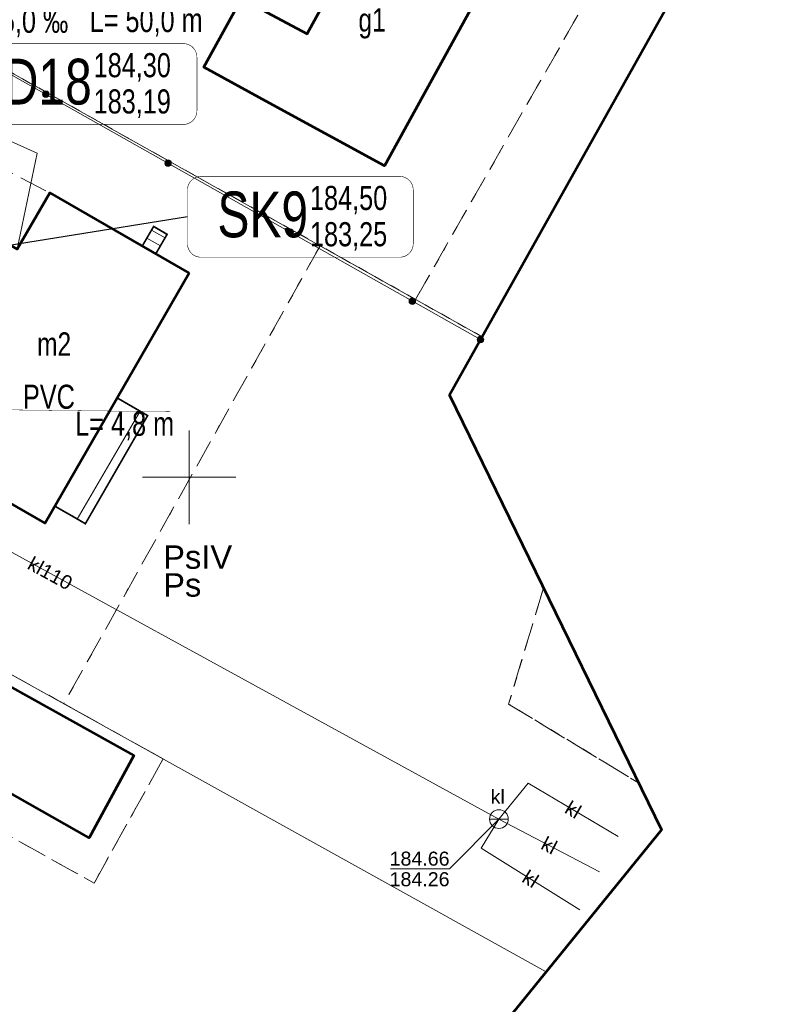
# Model space of a CAD drawing. Header units: metres. Extents: x 7482748 to 7484637, y 5684406 to 5687014.
# Tile 136 of 180: x 7483541 to 7483581, y 5686372 to 5686424. Entities that reach past the tile are written whole.
import ezdxf
from ezdxf.enums import TextEntityAlignment as Align
from ezdxf.lldxf.tags import DXFTag

# ---------------------------------------------------------------- set-up
doc = ezdxf.new("R2010")
doc.units = ezdxf.units.M
doc.header["$MEASUREMENT"] = 0
for name, pattern in [('1', [1.5, 1, -0.5]), ('KTJZ01_500', [2, 1.5, -0.5]), ('l217_500', [2, 1.5, -0.5]), ('l218_500', [1, 0.5, -0.5])]:
    doc.linetypes.add(name, pattern=pattern)
for name, color, linetype, lineweight in [('.k deszczowa', 200, 'Continuous', 50), ('_Dzialki', 7, 'Continuous', 0), ('_Kontury', 7, 'Continuous', 0), ('_Kontury_opis', 7, 'Continuous', 0), ('_Podzial_sekcyjny_krzyze', 7, '1', 13), ('_Uzytki', 7, 'Continuous', 0), ('_Uzytki_opis', 7, 'Continuous', 0), ('_Zakres2', 7, 'Continuous', 0), ('EGB_Budynek', 7, 'Continuous', 0), ('EGB_Budynek_opis', 7, 'Continuous', 0), ('EGB_ObiektTrwaleZwiazanyZBudynk', 7, 'Continuous', 0), ('EGBE_L_3', 7, 'Continuous', 0), ('GES__SUUS07_P', 7, 'Continuous', 13), ('KTOK05_01', 7, 'Continuous', 13)]:
    doc.layers.add(name, color=color, linetype=linetype, lineweight=lineweight)
for name, color, linetype, lineweight, true_color in [('GES__SUPE_pL', 1, 'Continuous', 13, 0xff0000), ('GES__SUPK_01_pL', 7, 'Continuous', 13, 0x803300), ('GES__SUPS01_05L', 7, 'Continuous', 13, 0x803300), ('GES__SUPS01_05P', 7, 'Continuous', 13, 0x803300)]:
    doc.layers.add(name, color=color, linetype=linetype, lineweight=lineweight, true_color=true_color)
doc.layers.add('GES__SUPK_01_pT', color=7, linetype='Continuous', lineweight=13, true_color=0x803300, transparency=0.25)
doc.layers.add('GES__SUPS01_05G', color=7, linetype='Continuous', lineweight=13, true_color=0x803300, transparency=0.25)
doc.layers.add('GES__SUUS_ET_05T', color=7, linetype='Continuous', lineweight=13, transparency=0.25)
doc.layers.add('KTPL01_O', color=7, linetype='KTJZ01_500', lineweight=13, transparency=0.5)
doc.layers.add('IS_Opisy_działek_Net', color=7, linetype='SOLID', true_color=0x000000)
doc.layers.add('IS_Węzeł_sieci_kanalizacyjnej_-_opisy', color=7, linetype='Continuous')
doc.styles.get("Standard").update_dxf_attribs({"font": 'simplex.shx', "width": 0.75})
doc.styles.add('STYL_ARIAL', font='simplex.shx', dxfattribs={"width": 0.75, "oblique": 0.1})
doc.styles.add('Style-Arial', font='arial.ttf')
tags = doc.linetypes.add('SOLID', pattern=[10, 10, 0]).pattern_tags.tags
tags[6:7] = [DXFTag(74, 4), DXFTag(75, 0), DXFTag(340, '0'), DXFTag(46, 0.0), DXFTag(50, 0.0), DXFTag(44, 0.0), DXFTag(45, 0.0)]
tags[4:5] = [DXFTag(74, 4), DXFTag(75, 0), DXFTag(340, '0'), DXFTag(46, 0.0), DXFTag(50, 0.0), DXFTag(44, 0.0), DXFTag(45, 0.0)]

# ---------------------------------------------------------------- blocks, each defined once
blk = doc.blocks.new('SUPS01_1')
at = {"layer": 'GES__SUPS01_05P', "linetype": 'Continuous', "lineweight": 13}
h = blk.add_hatch(color=256, dxfattribs=at)
edge = h.paths.add_edge_path()
edge.add_arc((0, 0), 0.045, 0, 360)
blk = doc.blocks.new('SUUS07')
at = {"layer": 'GES__SUUS07_P', "linetype": 'Continuous', "lineweight": 13}
blk.add_line((-0.5, 0), (0.5, 0), dxfattribs=at)
blk.add_circle((0, 0), 0.5, dxfattribs=at)

msp = doc.modelspace()

# ---------------------------------------------------------------- hatches: boundary and pattern name
at = {"layer": 'KTOK05_01', "linetype": 'Continuous', "lineweight": 13}
h = msp.add_hatch(color=256, dxfattribs=at)
edge = h.paths.add_edge_path()
edge.add_arc((7483542.33695, 5686420.47611), 0.175, 0, 360)
h = msp.add_hatch(color=256, dxfattribs=at)
edge = h.paths.add_edge_path()
edge.add_arc((7483548.86861, 5686416.79), 0.175, 0, 360)
h = msp.add_hatch(color=256, dxfattribs=at)
edge = h.paths.add_edge_path()
edge.add_arc((7483555.40027, 5686413.10388), 0.175, 0, 360)
h = msp.add_hatch(color=256, dxfattribs=at)
edge = h.paths.add_edge_path()
edge.add_arc((7483561.93193, 5686409.41777), 0.175, 0, 360)
h = msp.add_hatch(color=256, dxfattribs=at)
edge = h.paths.add_edge_path()
edge.add_arc((7483565.58175, 5686407.35801), 0.175, 0, 360)

# ---------------------------------------------------------------- linework, layer by layer
at = {"layer": '_Dzialki', "color": 96, "linetype": 'Continuous', "true_color": 0x008000, "flags": 128}
for points in [[(7483565.67, 5686407.51), (7483514.92, 5686435.98)], [(7483569.09, 5686373.57), (7483505.77, 5686408.74)]]:
    msp.add_lwpolyline(points, dxfattribs=at)
at = {"layer": '_Kontury', "color": 96, "linetype": 'l217_500', "true_color": 0x008000, "flags": 128}
for points in [[(7483514.92, 5686435.98), (7483557, 5686412.38)], [(7483562.1, 5686409.51), (7483571.86, 5686426.59)], [(7483557, 5686412.38), (7483543.3, 5686387.9)], [(7483557, 5686412.38), (7483562.1, 5686409.51)], [(7483565.67, 5686407.51), (7483562.1, 5686409.51)], [(7483543.3, 5686387.9), (7483505.77, 5686408.74)], [(7483568.94, 5686394.09), (7483567.08, 5686387.88)], [(7483525.16, 5686389.29), (7483544.92, 5686378.31)], [(7483548.61, 5686384.95), (7483543.3, 5686387.9)], [(7483567.08, 5686387.88), (7483574.03, 5686383.66)], [(7483544.92, 5686378.31), (7483548.61, 5686384.95)]]:
    msp.add_lwpolyline(points, dxfattribs=at)
at = {"layer": '_Podzial_sekcyjny_krzyze', "linetype": 'Continuous'}
for p, q in [((7483550, 5686397.5), (7483550, 5686402.5)), ((7483547.5, 5686400), (7483552.5, 5686400))]:
    msp.add_line(p, q, dxfattribs=at)
at = {"layer": '_Uzytki', "color": 96, "linetype": 'l218_500', "true_color": 0x008000, "flags": 128}
for points in [[(7483514.92, 5686435.98), (7483557, 5686412.38)], [(7483562.1, 5686409.51), (7483571.86, 5686426.59)], [(7483557, 5686412.38), (7483543.3, 5686387.9)], [(7483562.1, 5686409.51), (7483557, 5686412.38)], [(7483565.67, 5686407.51), (7483562.1, 5686409.51)], [(7483505.77, 5686408.74), (7483543.3, 5686387.9)], [(7483567.08, 5686387.88), (7483568.94, 5686394.09)], [(7483544.92, 5686378.31), (7483525.16, 5686389.29)], [(7483543.3, 5686387.9), (7483548.61, 5686384.95)], [(7483574.03, 5686383.66), (7483567.08, 5686387.88)], [(7483548.61, 5686384.95), (7483544.92, 5686378.31)]]:
    msp.add_lwpolyline(points, dxfattribs=at)
at = {"layer": '_Zakres2', "color": 250, "linetype": 'Continuous', "lineweight": 53, "flags": 128}
msp.add_lwpolyline([(7483605.81, 5686633.42), (7483585.13, 5686572.13), (7483615.48, 5686538.37), (7483614.51, 5686531.73), (7483579.03, 5686464.59), (7483585.8, 5686452.04), (7483575.84, 5686425.68), (7483563.92, 5686404.39), (7483575.25, 5686381.15), (7483565.09, 5686368.65), (7483556.2, 5686281.02), (7483533.72, 5686246.84), (7483554.42, 5686236.3), (7483544.85, 5686213.44), (7483533.72, 5686190.2), (7483528.06, 5686178.68)], dxfattribs=at)
at = {"layer": 'EGB_Budynek', "color": 7, "linetype": 'Continuous', "lineweight": 53, "flags": 128}
for points in [[(7483566.39, 5686427.49), (7483560.45, 5686416.65), (7483554.3, 5686420), (7483550.79, 5686421.92), (7483552.8, 5686425.6), (7483556.31, 5686423.7), (7483558.2, 5686427.16), (7483560.27, 5686430.93), (7483566.39, 5686427.49)], [(7483550, 5686410.92), (7483542.31, 5686397.55), (7483535.63, 5686401.38), (7483536.83, 5686403.46), (7483535.19, 5686404.41), (7483539.95, 5686412.69), (7483540.81, 5686412.19), (7483542.55, 5686415.21), (7483550, 5686410.92)], [(7483534.75, 5686391.98), (7483547.05, 5686385.12), (7483544.65, 5686380.72), (7483532.49, 5686387.62), (7483534.75, 5686391.98)]]:
    msp.add_lwpolyline(points, dxfattribs=at)
at = {"layer": 'EGB_ObiektTrwaleZwiazanyZBudynk', "color": 7, "linetype": 'Continuous', "const_width": 0.09, "flags": 128}
for points in [[(7483548.82, 5686412.99), (7483548.1, 5686413.41), (7483547.49, 5686412.36), (7483548.21, 5686411.94), (7483548.82, 5686412.99)], [(7483547.78, 5686403.3), (7483546.16, 5686404.24), (7483542.83, 5686398.45), (7483543.85, 5686397.87), (7483544.45, 5686397.52), (7483547.78, 5686403.3)]]:
    msp.add_lwpolyline(points, dxfattribs=at)
at = {"layer": 'EGBE_L_3', "linetype": 'Continuous', "lineweight": 0}
for p, q in [((7483547.49, 5686412.36), (7483548.1, 5686413.41)), ((7483548.1, 5686413.41), (7483548.82, 5686412.99)), ((7483548.21, 5686411.94), (7483548.82, 5686412.99)), ((7483547.49, 5686412.36), (7483548.21, 5686411.94)), ((7483542.83, 5686398.45), (7483546.16, 5686404.24)), ((7483546.16, 5686404.24), (7483547.78, 5686403.3)), ((7483544.45, 5686397.52), (7483547.78, 5686403.3)), ((7483542.83, 5686398.45), (7483543.85, 5686397.87)), ((7483543.85, 5686397.87), (7483544.45, 5686397.52))]:
    msp.add_line(p, q, dxfattribs=at)
at = {"layer": 'EGBE_L_3', "linetype": 'Continuous'}
for p, q in [((7483547.99, 5686413.22), (7483548.71, 5686412.81)), ((7483547.49, 5686412.36), (7483548.21, 5686411.94)), ((7483547.74, 5686412.79), (7483548.46, 5686412.37)), ((7483544.02, 5686397.77), (7483547.38, 5686403.53))]:
    msp.add_line(p, q, dxfattribs=at)
msp.add_point((7483544.45, 5686397.52), dxfattribs=at)
at = {"layer": 'GES__SUPE_pL', "linetype": 'Continuous', "lineweight": 13, "flags": 128}
msp.add_lwpolyline([(7483519.89, 5686429.81), (7483522.22, 5686426.19), (7483541.87, 5686417.33), (7483540.81, 5686412.19)], dxfattribs=at)
at = {"layer": 'GES__SUPK_01_pL', "linetype": 'Continuous', "lineweight": 13}
msp.add_line((7483571.94, 5686378.91), (7483566.56, 5686381.73), dxfattribs=at)
at = {"layer": 'GES__SUPK_01_pL', "linetype": 'Continuous', "lineweight": 13, "flags": 128}
for points in [[(7483538.85, 5686410.78), (7483533.48, 5686413.55), (7483531.73, 5686410.29), (7483530.86, 5686408.8), (7483530.17, 5686407.68), (7483529.92, 5686401.79), (7483566.56, 5686381.73)], [(7483566.56, 5686381.73), (7483568.13, 5686383.65), (7483572.93, 5686380.8)], [(7483566.56, 5686381.73), (7483565.61, 5686380.18), (7483570.89, 5686376.88)]]:
    msp.add_lwpolyline(points, dxfattribs=at)
at = {"layer": 'GES__SUPS01_05L', "linetype": 'Continuous', "lineweight": 13, "flags": 128}
msp.add_lwpolyline([(7483566.56, 5686381.73), (7483563.92, 5686379.07), (7483560.76, 5686379.07)], dxfattribs=at)
at = {"layer": 'IS_Opisy_działek_Net', "linetype": 'Continuous', "ltscale": 0.01, "const_width": 0.02}
msp.add_lwpolyline([(7483529.056, 5686411.56816), (7483536.99425, 5686403.6444), (7483549.0113, 5686403.5076)], dxfattribs=at)
at = {"layer": 'IS_Węzeł_sieci_kanalizacyjnej_-_opisy', "color": 200, "linetype": 'SOLID', "ltscale": 0.01, "const_width": 0.03}
msp.add_lwpolyline([(7483536.9825, 5686418.86516), (7483549.6925, 5686418.86516, 0.414214), (7483550.4125, 5686419.58516), (7483550.4125, 5686422.46516, 0.414214), (7483549.6925, 5686423.18516), (7483536.9825, 5686423.18516, 0.414214), (7483536.2625, 5686422.46516), (7483536.2625, 5686419.58516, 0.414214), (7483536.9825, 5686418.86516)], format="xyb", dxfattribs=at)
at = {"layer": 'IS_Węzeł_sieci_kanalizacyjnej_-_opisy', "color": 18, "linetype": 'SOLID', "ltscale": 0.01, "true_color": 0x000000, "const_width": 0.03}
msp.add_lwpolyline([(7483550.62822, 5686411.76671), (7483561.25822, 5686411.76671, 0.414214), (7483561.97822, 5686412.48671), (7483561.97822, 5686415.36671, 0.414214), (7483561.25822, 5686416.08671), (7483550.62822, 5686416.08671, 0.414214), (7483549.90822, 5686415.36671), (7483549.90822, 5686412.48671, 0.414214), (7483550.62822, 5686411.76671)], format="xyb", dxfattribs=at)
at = {"layer": 'IS_Węzeł_sieci_kanalizacyjnej_-_opisy', "color": 18, "linetype": 'SOLID', "ltscale": 0.01, "true_color": 0x000000}
msp.add_lwpolyline([(7483549.90822, 5686413.92671), (7483532.26762, 5686411.09091)], dxfattribs=at)
at = {"layer": 'KTOK05_01', "linetype": 'Continuous', "lineweight": 13, "flags": 128}
msp.add_lwpolyline([(7483516.21, 5686435.22), (7483529.82, 5686427.54), (7483565.58, 5686407.36)], dxfattribs=at)
at = {"layer": 'KTOK05_01', "linetype": 'Continuous', "lineweight": 13}
for centre in [(7483542.34, 5686420.48), (7483548.87, 5686416.79), (7483555.4, 5686413.1), (7483561.93, 5686409.42), (7483565.58, 5686407.36)]:
    msp.add_circle(centre, 0.175, dxfattribs=at)
at = {"layer": 'KTPL01_O', "linetype": 'KTJZ01_500', "lineweight": 13, "flags": 128}
msp.add_lwpolyline([(7483508.49, 5686407.29), (7483510.88, 5686412.47), (7483515.46, 5686409.39), (7483524.87, 5686405.25), (7483528.23, 5686404.98), (7483531.54, 5686406.18), (7483533.95, 5686409.06), (7483535.19, 5686412.26), (7483535.09, 5686414.68), (7483533.8, 5686416.96), (7483534.96, 5686419.21), (7483539.14, 5686416.98), (7483542.55, 5686415.21), (7483540.81, 5686412.19), (7483539.95, 5686412.69), (7483535.19, 5686404.41), (7483533.97, 5686402.35), (7483535.63, 5686401.38), (7483535.04, 5686400.22), (7483533.54, 5686397.6), (7483512.96, 5686406.61), (7483509.09, 5686407.69), (7483508.49, 5686407.29)], close=True, dxfattribs=at)

# ---------------------------------------------------------------- block references
at = {"layer": 'GES__SUPS01_05P', "linetype": 'Continuous', "lineweight": 13}
msp.add_blockref('SUPS01_1', (7483566.56, 5686381.73), dxfattribs=at)
at = {"layer": 'GES__SUUS07_P', "linetype": 'Continuous', "lineweight": 13}
msp.add_blockref('SUUS07', (7483566.56, 5686381.73), dxfattribs=at)

# ---------------------------------------------------------------- texts
at = {"layer": '.k deszczowa', "linetype": 'Continuous'}
for s, insert, char_height, attachment_point in [('{\\fArial|b0|i0|c238|p34;5,0 ‰}', (7483539.93238, 5686425.0504), 1.2888, 1), ('{\\fArial|b0|i0|c238|p34;L= 50,0 m}', (7483544.67804, 5686425.08926), 1.2888, 1), ('\\fArial|b0|i0;KD18', (7483544.7925, 5686419.89356), 2.448, 9), ('\\fArial|b0|i0;184,30', (7483544.8925, 5686421.14876), 1.2888, 7), ('\\fArial|b0|i0;183,19', (7483544.8925, 5686420.73836), 1.2888, 1)]:
    msp.add_mtext(s, dxfattribs=dict(at, insert=insert, char_height=char_height, attachment_point=attachment_point))
at = {"layer": '_Kontury_opis', "color": 96, "linetype": 'Continuous', "lineweight": 13, "true_color": 0x008000, "style": 'Style-Arial'}
msp.add_text('PsIV', height=1.25, dxfattribs=at).set_placement((7483548.61, 5686395.11))
at = {"layer": '_Uzytki_opis', "color": 96, "linetype": 'Continuous', "lineweight": 13, "true_color": 0x008000, "style": 'Style-Arial'}
msp.add_text('Ps', height=1.25, dxfattribs=at).set_placement((7483548.61, 5686393.62))
at = {"layer": 'EGB_Budynek_opis', "color": 7, "char_height": 1.25, "attachment_point": 7, "line_spacing_factor": 0.6, "style": 'STYL_ARIAL'}
for s, insert in [('\\fArial|b0|i0|c238238|p39;g1', (7483559.05, 5686423.45)), ('\\fArial|b0|i0|c238238|p39;m2', (7483541.87, 5686406.5))]:
    msp.add_mtext(s, dxfattribs=dict(at, insert=insert))
at = {"layer": 'GES__SUPK_01_pT', "linetype": 'Continuous', "lineweight": 13, "style": 'Style-Arial'}
for s, rotation, p in [('kl110', 331.3, (7483542.57, 5686394.87)), ('kl', 329.3, (7483570.53, 5686382.23)), ('kl', 332.34, (7483569.25, 5686380.32)), ('kl', 328, (7483568.25, 5686378.53))]:
    msp.add_text(s, height=0.75, rotation=rotation, dxfattribs=at).set_placement(p, align=Align.MIDDLE_CENTER)
at = {"layer": 'GES__SUPS01_05G', "linetype": 'Continuous', "lineweight": 13, "style": 'Style-Arial'}
for s, p in [('184.66', (7483563.92, 5686379.99)), ('184.26', (7483563.92, 5686378.89))]:
    msp.add_text(s, height=0.75, dxfattribs=at).set_placement(p, align=Align.TOP_RIGHT)
at = {"layer": 'GES__SUUS_ET_05T', "linetype": 'Continuous', "lineweight": 13, "style": 'Style-Arial'}
msp.add_text('kl', height=0.75, dxfattribs=at).set_placement((7483566.12, 5686382.55))
at = {"layer": 'IS_Opisy_działek_Net', "linetype": 'Continuous', "ltscale": 0.01, "char_height": 1.2888}
for s, insert, attachment_point in [('\\fArial|b0|i0;', (7483554.02238, 5686424.4608), 7), ('\\fArial|b0|i0;', (7483554.02238, 5686424.4608), 7), ('\\fArial|b0|i0;', (7483548.1884, 5686405.98536), 7), ('\\fArial|b0|i0;', (7483548.1884, 5686405.98536), 7), ('{\\fArial|b0|i0|c238|p34;PVC}', (7483541.11533, 5686403.6444), 7), ('\\fArial|b0|i0;L= 4,8 m', (7483543.90533, 5686403.5076), 1), ('\\fArial|b0|i0;', (7483545.72374, 5686372.458), 7), ('\\fArial|b0|i0;', (7483545.72374, 5686372.458), 7)]:
    msp.add_mtext(s, dxfattribs=dict(at, insert=insert, attachment_point=attachment_point))
at = {"layer": 'IS_Węzeł_sieci_kanalizacyjnej_-_opisy', "color": 18, "linetype": 'SOLID', "ltscale": 0.01, "true_color": 0x000000}
for s, insert, char_height, attachment_point in [('\\fArial|b0|i0;183,19', (7483544.8925, 5686420.73836), 1.2888, 1), ('\\fArial|b0|i0;SK9', (7483556.35822, 5686412.79511), 2.448, 9), ('\\fArial|b0|i0;184,50', (7483556.45822, 5686414.05031), 1.2888, 7), ('\\fArial|b0|i0;183,25', (7483556.45822, 5686413.63991), 1.2888, 1), ('\\fArial|b0|i0;183,25', (7483556.45822, 5686413.63991), 1.2888, 1)]:
    msp.add_mtext(s, dxfattribs=dict(at, insert=insert, char_height=char_height, attachment_point=attachment_point))

doc.saveas('drawing.dxf')
